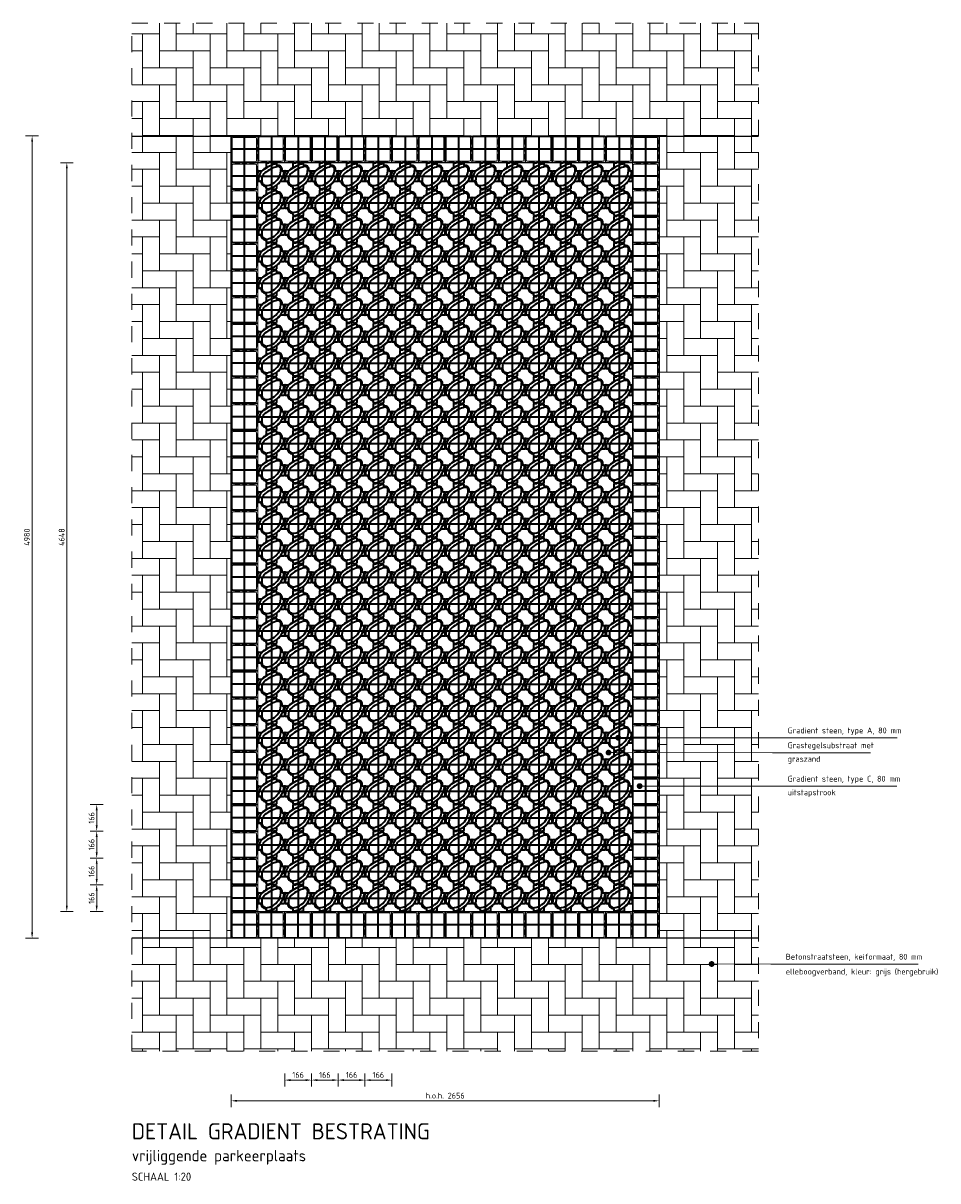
# Model space of a CAD drawing. Header units: metres. Extents: x 97967 to 197304, y 436003 to 872588.
# Tile 11 of 15: x 98644.34 to 98650.02, y 436294.75 to 436301.94. Entities that reach past the tile are written whole.
import ezdxf

# ---------------------------------------------------------------- set-up
doc = ezdxf.new("R2010")
doc.units = ezdxf.units.M
doc.linetypes.add('ZZ-AFBREEK-SO', pattern=[7, 4, -1, 1, -1])
doc.layers.add('B-WE-RI-HULPLIJN-GD', color=6, linetype='Continuous', lineweight=25, plot=False)
for name, color, linetype, lineweight in [('N-WE-VH-GRADIENT', 90, 'Continuous', 35), ('N-WE-VH-GRADIENT-A', 90, 'Continuous', 35), ('N-WE-VH-GRADIENT-C', 1, 'Continuous', 13), ('N-WE-VH-M-20', 7, 'Continuous', 18), ('N-WE-VH-OPENVERHARDING_BETONSTRAATSTEEN-A', 3, 'Continuous', 18), ('N-WE-VH-T18-20', 1, 'Continuous', 18), ('X-XX-AL-AFBREEKLIJN-G', 7, 'ZZ-AFBREEK-SO', 18), ('X-XX-AL-PROFIELBALK-T25-20', 7, 'Continuous', 25), ('X-XX-AL-PROFIELBALK-T35-20', 50, 'Continuous', 35), ('X-XX-AL-PROFIELBALK-T50-20', 130, 'Continuous', 50)]:
    doc.layers.add(name, color=color, linetype=linetype, lineweight=lineweight)
doc.layers.add('N-WE-VH-GRADIENT-S', color=7, linetype='Continuous')
doc.styles.add('NLCS-ISO-M20-T18', font='NLCS-ISO.ttf', dxfattribs={"height": 0.036})
doc.styles.add('NLCS-ISO-M20-T25', font='NLCS-ISO.ttf', dxfattribs={"height": 0.05})
doc.styles.add('NLCS-ISO-M20-T35', font='NLCS-ISO.ttf', dxfattribs={"height": 0.07})
doc.styles.add('NLCS-ISO-M20-T50', font='NLCS-ISO.ttf', dxfattribs={"height": 0.1})
doc.dimstyles.new('NLCS-M20-T18-PIJL_L2_H0', dxfattribs={"dimscale": 0.02, "dimtxt": 2.5, "dimasz": 1.8, "dimexe": 2, "dimexo": 2, "dimgap": 0.7, "dimtad": 1, "dimzin": 0, "dimdsep": 46, "dimtxsty": 'NLCS-ISO-M20-T18', "dimcen": 0, "dimdle": 2, "dimclrd": 256, "dimclre": 256, "dimclrt": 1, "dimadec": 0, "dimazin": 0, "dimtfac": 1, "dimtdec": 3, "dimtofl": 0, "dimtmove": 0, "dimatfit": 3, "dimfxl": 2, "dimfxlon": 1, "dimtfillclr": 256, "dimtolj": 1, "dimtzin": 0, "dimlwd": -1, "dimlwe": -1, "dimarcsym": 0})
doc.dimstyles.new('NLCS-M20-T18-PIJL_L3_H0', dxfattribs={"dimscale": 0.02, "dimtxt": 0.036, "dimasz": 1.8, "dimexe": 2, "dimexo": 2, "dimgap": 0.7, "dimtad": 1, "dimdec": 0, "dimlfac": 1000, "dimzin": 0, "dimdsep": 46, "dimtxsty": 'NLCS-ISO-M20-T18', "dimcen": 0, "dimdle": 2, "dimclrd": 256, "dimclre": 256, "dimclrt": 1, "dimadec": 0, "dimazin": 0, "dimtfac": 1, "dimtdec": 0, "dimtofl": 0, "dimtmove": 0, "dimatfit": 3, "dimfxl": 2, "dimfxlon": 1, "dimtfillclr": 256, "dimtolj": 1, "dimtzin": 0, "dimlwd": -1, "dimlwe": -1, "dimarcsym": 0})

# ---------------------------------------------------------------- blocks, each defined once
blk = doc.blocks.new('*U80')
at = {"layer": 'N-WE-VH-GRADIENT-C', "ltscale": 0.2}
blk.add_lwpolyline([(-0.0415, 0), (0.0415, 0)], dxfattribs=at)
blk = doc.blocks.new('*U81')
at = {"layer": 'N-WE-VH-GRADIENT-C', "color": 0, "linetype": 'ByBlock', "lineweight": -2, "transparency": 16777216}
for p in [(0, 4.648), (0, 4.482), (0, 4.316), (0, 4.15), (0, 3.984), (0, 3.818), (0, 3.652), (0, 3.486), (0, 3.32), (0, 3.154), (0, 2.988), (0, 2.822), (0, 2.656), (0, 2.49), (0, 2.324), (0, 2.158), (0, 1.992), (0, 1.826), (0, 1.66), (0, 1.494), (0, 1.328), (0, 1.162), (0, 0.996), (0, 0.83), (0, 0.664), (0, 0.498), (0, 0.332), (0, 0.166), (0, 0)]:
    blk.add_blockref('*U80', p, dxfattribs=at)
blk = doc.blocks.new('*U86')
at = {"layer": 'N-WE-VH-GRADIENT-C', "ltscale": 0.2}
blk.add_line((0, 0.083), (0, -0.083), dxfattribs=at)
blk = doc.blocks.new('*U87')
at = {"layer": 'N-WE-VH-GRADIENT-C', "color": 0, "linetype": 'ByBlock', "lineweight": -2, "transparency": 16777216}
for p in [(0, 0), (0.166, 0), (0.332, 0), (0.498, 0), (0.664, 0), (0.83, 0), (0.996, 0), (1.162, 0), (1.328, 0), (1.494, 0), (1.66, 0), (1.826, 0), (1.992, 0), (2.158, 0), (2.324, 0)]:
    blk.add_blockref('*U86', p, dxfattribs=at)
blk = doc.blocks.new('*D88')
at = {"layer": 'Defpoints', "color": 0, "ltscale": 0.2, "transparency": 16777216}
for p in [(98645.6307, 436296.2571), (98648.2867, 436296.2571), (98648.2867, 436295.2481)]:
    blk.add_point(p, dxfattribs=at)
at = {"layer": 'N-WE-VH-M-20', "ltscale": 0.2, "transparency": 16777216}
for p, q in [((98645.6307, 436295.2881), (98645.6307, 436295.2081)), ((98648.2867, 436295.2881), (98648.2867, 436295.2081)), ((98645.6667, 436295.2481), (98648.2507, 436295.2481))]:
    blk.add_line(p, q, dxfattribs=at)
for points in [[(98645.6667, 436295.2541), (98645.6667, 436295.2421), (98645.6307, 436295.2481)], [(98648.2507, 436295.2541), (98648.2507, 436295.2421), (98648.2867, 436295.2481)]]:
    blk.add_solid(points, dxfattribs=at)
at = {"layer": 'N-WE-VH-M-20', "color": 1, "ltscale": 0.2, "transparency": 16777216, "insert": (98646.9587, 436295.2802), "char_height": 0.036, "attachment_point": 5, "style": 'NLCS-ISO-M20-T18'}
blk.add_mtext('\\A1;h.o.h. 2656', dxfattribs=at)
blk = doc.blocks.new('*U84')
at = {"layer": 'N-WE-VH-GRADIENT-C', "ltscale": 0.2}
blk.add_lwpolyline([(-0.0415, 0), (0.0415, 0)], dxfattribs=at)
blk = doc.blocks.new('*U85')
at = {"layer": 'N-WE-VH-GRADIENT-C', "color": 0, "linetype": 'ByBlock', "lineweight": -2, "transparency": 16777216}
for p in [(0, 4.648), (0, 4.482), (0, 4.316), (0, 4.15), (0, 3.984), (0, 3.818), (0, 3.652), (0, 3.486), (0, 3.32), (0, 3.154), (0, 2.988), (0, 2.822), (0, 2.656), (0, 2.49), (0, 2.324), (0, 2.158), (0, 1.992), (0, 1.826), (0, 1.66), (0, 1.494), (0, 1.328), (0, 1.162), (0, 0.996), (0, 0.83), (0, 0.664), (0, 0.498), (0, 0.332), (0, 0.166), (0, 0)]:
    blk.add_blockref('*U84', p, dxfattribs=at)
blk = doc.blocks.new('*D89')
at = {"layer": 'Defpoints', "color": 0, "ltscale": 0.2, "transparency": 16777216}
for p in [(98645.0137, 436301.2371), (98644.3946, 436296.2571), (98645.0137, 436296.2571)]:
    blk.add_point(p, dxfattribs=at)
at = {"layer": 'N-WE-VH-M-20', "ltscale": 0.2, "transparency": 16777216}
for p, q in [((98644.4346, 436301.2371), (98644.3546, 436301.2371)), ((98644.3946, 436301.2011), (98644.3946, 436296.2931)), ((98644.4346, 436296.2571), (98644.3546, 436296.2571))]:
    blk.add_line(p, q, dxfattribs=at)
for points in [[(98644.3886, 436301.2011), (98644.4006, 436301.2011), (98644.3946, 436301.2371)], [(98644.3886, 436296.2931), (98644.4006, 436296.2931), (98644.3946, 436296.2571)]]:
    blk.add_solid(points, dxfattribs=at)
at = {"layer": 'N-WE-VH-M-20', "color": 1, "ltscale": 0.2, "transparency": 16777216, "insert": (98644.3626, 436298.7471), "char_height": 0.036, "attachment_point": 5, "rotation": 90, "style": 'NLCS-ISO-M20-T18'}
blk.add_mtext('\\A1;4980', dxfattribs=at)
blk = doc.blocks.new('*U82')
at = {"layer": 'N-WE-VH-GRADIENT-C', "ltscale": 0.2}
blk.add_line((0, 0.083), (0, -0.083), dxfattribs=at)
blk = doc.blocks.new('*U83')
at = {"layer": 'N-WE-VH-GRADIENT-C', "color": 0, "linetype": 'ByBlock', "lineweight": -2, "transparency": 16777216}
for p in [(0, 0), (0.166, 0), (0.332, 0), (0.498, 0), (0.664, 0), (0.83, 0), (0.996, 0), (1.162, 0), (1.328, 0), (1.494, 0), (1.66, 0), (1.826, 0), (1.992, 0), (2.158, 0), (2.324, 0)]:
    blk.add_blockref('*U82', p, dxfattribs=at)
blk = doc.blocks.new('*D90')
at = {"layer": 'Defpoints', "color": 0, "ltscale": 0.2, "transparency": 16777216}
for p in [(98645.9627, 436295.5571), (98646.1287, 436295.5571), (98646.1287, 436295.3767)]:
    blk.add_point(p, dxfattribs=at)
at = {"layer": 'N-WE-VH-M-20', "ltscale": 0.2, "transparency": 16777216}
for p, q in [((98645.9627, 436295.4167), (98645.9627, 436295.3367)), ((98646.1287, 436295.4167), (98646.1287, 436295.3367)), ((98645.9987, 436295.3767), (98646.0927, 436295.3767))]:
    blk.add_line(p, q, dxfattribs=at)
for points in [[(98645.9987, 436295.3827), (98645.9987, 436295.3707), (98645.9627, 436295.3767)], [(98646.0927, 436295.3827), (98646.0927, 436295.3707), (98646.1287, 436295.3767)]]:
    blk.add_solid(points, dxfattribs=at)
at = {"layer": 'N-WE-VH-M-20', "color": 1, "ltscale": 0.2, "transparency": 16777216, "insert": (98646.0457, 436295.4087), "char_height": 0.036, "attachment_point": 5, "style": 'NLCS-ISO-M20-T18'}
blk.add_mtext('\\A1;166', dxfattribs=at)
blk = doc.blocks.new('*D96')
at = {"layer": 'Defpoints', "color": 0, "ltscale": 0.2, "transparency": 16777216}
for p in [(98646.1287, 436295.5571), (98646.2947, 436295.5571), (98646.2947, 436295.3767)]:
    blk.add_point(p, dxfattribs=at)
at = {"layer": 'N-WE-VH-M-20', "ltscale": 0.2, "transparency": 16777216}
for p, q in [((98646.1287, 436295.4167), (98646.1287, 436295.3367)), ((98646.2947, 436295.4167), (98646.2947, 436295.3367)), ((98646.1647, 436295.3767), (98646.2587, 436295.3767))]:
    blk.add_line(p, q, dxfattribs=at)
for points in [[(98646.1647, 436295.3827), (98646.1647, 436295.3707), (98646.1287, 436295.3767)], [(98646.2587, 436295.3827), (98646.2587, 436295.3707), (98646.2947, 436295.3767)]]:
    blk.add_solid(points, dxfattribs=at)
at = {"layer": 'N-WE-VH-M-20', "color": 1, "ltscale": 0.2, "transparency": 16777216, "insert": (98646.2117, 436295.4087), "char_height": 0.036, "attachment_point": 5, "style": 'NLCS-ISO-M20-T18'}
blk.add_mtext('\\A1;166', dxfattribs=at)
blk = doc.blocks.new('*D97')
at = {"layer": 'Defpoints', "color": 0, "ltscale": 0.2, "transparency": 16777216}
for p in [(98646.2947, 436295.5571), (98646.4607, 436295.5571), (98646.4607, 436295.3767)]:
    blk.add_point(p, dxfattribs=at)
at = {"layer": 'N-WE-VH-M-20', "ltscale": 0.2, "transparency": 16777216}
for p, q in [((98646.2947, 436295.4167), (98646.2947, 436295.3367)), ((98646.4607, 436295.4167), (98646.4607, 436295.3367)), ((98646.3307, 436295.3767), (98646.4247, 436295.3767))]:
    blk.add_line(p, q, dxfattribs=at)
for points in [[(98646.3307, 436295.3827), (98646.3307, 436295.3707), (98646.2947, 436295.3767)], [(98646.4247, 436295.3827), (98646.4247, 436295.3707), (98646.4607, 436295.3767)]]:
    blk.add_solid(points, dxfattribs=at)
at = {"layer": 'N-WE-VH-M-20', "color": 1, "ltscale": 0.2, "transparency": 16777216, "insert": (98646.3777, 436295.4087), "char_height": 0.036, "attachment_point": 5, "style": 'NLCS-ISO-M20-T18'}
blk.add_mtext('\\A1;166', dxfattribs=at)
blk = doc.blocks.new('*D98')
at = {"layer": 'Defpoints', "color": 0, "ltscale": 0.2, "transparency": 16777216}
for p in [(98646.4607, 436295.5571), (98646.6267, 436295.5571), (98646.6267, 436295.3767)]:
    blk.add_point(p, dxfattribs=at)
at = {"layer": 'N-WE-VH-M-20', "ltscale": 0.2, "transparency": 16777216}
for p, q in [((98646.4607, 436295.4167), (98646.4607, 436295.3367)), ((98646.6267, 436295.4167), (98646.6267, 436295.3367)), ((98646.4967, 436295.3767), (98646.5907, 436295.3767))]:
    blk.add_line(p, q, dxfattribs=at)
for points in [[(98646.4967, 436295.3827), (98646.4967, 436295.3707), (98646.4607, 436295.3767)], [(98646.5907, 436295.3827), (98646.5907, 436295.3707), (98646.6267, 436295.3767)]]:
    blk.add_solid(points, dxfattribs=at)
at = {"layer": 'N-WE-VH-M-20', "color": 1, "ltscale": 0.2, "transparency": 16777216, "insert": (98646.5437, 436295.4087), "char_height": 0.036, "attachment_point": 5, "style": 'NLCS-ISO-M20-T18'}
blk.add_mtext('\\A1;166', dxfattribs=at)
blk = doc.blocks.new('*D91')
at = {"layer": 'Defpoints', "color": 0, "ltscale": 0.2, "transparency": 16777216}
for p in [(98644.6101, 436301.0711), (98645.0967, 436301.0711), (98645.0967, 436296.4231)]:
    blk.add_point(p, dxfattribs=at)
at = {"layer": 'N-WE-VH-M-20', "ltscale": 0.2, "transparency": 16777216}
for p, q in [((98644.6501, 436301.0711), (98644.5701, 436301.0711)), ((98644.6101, 436296.4591), (98644.6101, 436301.0351)), ((98644.6501, 436296.4231), (98644.5701, 436296.4231))]:
    blk.add_line(p, q, dxfattribs=at)
for points in [[(98644.6041, 436301.0351), (98644.6161, 436301.0351), (98644.6101, 436301.0711)], [(98644.6041, 436296.4591), (98644.6161, 436296.4591), (98644.6101, 436296.4231)]]:
    blk.add_solid(points, dxfattribs=at)
at = {"layer": 'N-WE-VH-M-20', "color": 1, "ltscale": 0.2, "transparency": 16777216, "insert": (98644.5781, 436298.7471), "char_height": 0.036, "attachment_point": 5, "rotation": 90, "style": 'NLCS-ISO-M20-T18'}
blk.add_mtext('\\A1;4648', dxfattribs=at)
blk = doc.blocks.new('*D95')
at = {"layer": 'Defpoints', "color": 0, "ltscale": 0.2, "transparency": 16777216}
for p in [(98644.7955, 436296.5891), (98644.9969, 436296.5891), (98644.9969, 436296.4231)]:
    blk.add_point(p, dxfattribs=at)
at = {"layer": 'N-WE-VH-M-20', "ltscale": 0.2, "transparency": 16777216}
for p, q in [((98644.8355, 436296.5891), (98644.7555, 436296.5891)), ((98644.7955, 436296.4591), (98644.7955, 436296.5531)), ((98644.8355, 436296.4231), (98644.7555, 436296.4231))]:
    blk.add_line(p, q, dxfattribs=at)
for points in [[(98644.7895, 436296.5531), (98644.8015, 436296.5531), (98644.7955, 436296.5891)], [(98644.7895, 436296.4591), (98644.8015, 436296.4591), (98644.7955, 436296.4231)]]:
    blk.add_solid(points, dxfattribs=at)
at = {"layer": 'N-WE-VH-M-20', "color": 1, "ltscale": 0.2, "transparency": 16777216, "insert": (98644.7635, 436296.5061), "char_height": 0.036, "attachment_point": 5, "rotation": 90, "style": 'NLCS-ISO-M20-T18'}
blk.add_mtext('\\A1;166', dxfattribs=at)
blk = doc.blocks.new('*D92')
at = {"layer": 'Defpoints', "color": 0, "ltscale": 0.2, "transparency": 16777216}
for p in [(98644.7955, 436296.7551), (98644.9969, 436296.7551), (98644.9969, 436296.5891)]:
    blk.add_point(p, dxfattribs=at)
at = {"layer": 'N-WE-VH-M-20', "ltscale": 0.2, "transparency": 16777216}
for p, q in [((98644.8355, 436296.7551), (98644.7555, 436296.7551)), ((98644.7955, 436296.6251), (98644.7955, 436296.7191)), ((98644.8355, 436296.5891), (98644.7555, 436296.5891))]:
    blk.add_line(p, q, dxfattribs=at)
for points in [[(98644.7895, 436296.7191), (98644.8015, 436296.7191), (98644.7955, 436296.7551)], [(98644.7895, 436296.6251), (98644.8015, 436296.6251), (98644.7955, 436296.5891)]]:
    blk.add_solid(points, dxfattribs=at)
at = {"layer": 'N-WE-VH-M-20', "color": 1, "ltscale": 0.2, "transparency": 16777216, "insert": (98644.7635, 436296.6721), "char_height": 0.036, "attachment_point": 5, "rotation": 90, "style": 'NLCS-ISO-M20-T18'}
blk.add_mtext('\\A1;166', dxfattribs=at)
blk = doc.blocks.new('*D93')
at = {"layer": 'Defpoints', "color": 0, "ltscale": 0.2, "transparency": 16777216}
for p in [(98644.7955, 436296.9211), (98644.9969, 436296.9211), (98644.9969, 436296.7551)]:
    blk.add_point(p, dxfattribs=at)
at = {"layer": 'N-WE-VH-M-20', "ltscale": 0.2, "transparency": 16777216}
for p, q in [((98644.8355, 436296.9211), (98644.7555, 436296.9211)), ((98644.7955, 436296.7911), (98644.7955, 436296.8851)), ((98644.8355, 436296.7551), (98644.7555, 436296.7551))]:
    blk.add_line(p, q, dxfattribs=at)
for points in [[(98644.7895, 436296.8851), (98644.8015, 436296.8851), (98644.7955, 436296.9211)], [(98644.7895, 436296.7911), (98644.8015, 436296.7911), (98644.7955, 436296.7551)]]:
    blk.add_solid(points, dxfattribs=at)
at = {"layer": 'N-WE-VH-M-20', "color": 1, "ltscale": 0.2, "transparency": 16777216, "insert": (98644.7635, 436296.8381), "char_height": 0.036, "attachment_point": 5, "rotation": 90, "style": 'NLCS-ISO-M20-T18'}
blk.add_mtext('\\A1;166', dxfattribs=at)
blk = doc.blocks.new('*D94')
at = {"layer": 'Defpoints', "color": 0, "ltscale": 0.2, "transparency": 16777216}
for p in [(98644.7955, 436297.0871), (98644.9969, 436297.0871), (98644.9969, 436296.9211)]:
    blk.add_point(p, dxfattribs=at)
at = {"layer": 'N-WE-VH-M-20', "ltscale": 0.2, "transparency": 16777216}
for p, q in [((98644.8355, 436297.0871), (98644.7555, 436297.0871)), ((98644.7955, 436296.9571), (98644.7955, 436297.0511)), ((98644.8355, 436296.9211), (98644.7555, 436296.9211))]:
    blk.add_line(p, q, dxfattribs=at)
for points in [[(98644.7895, 436297.0511), (98644.8015, 436297.0511), (98644.7955, 436297.0871)], [(98644.7895, 436296.9571), (98644.8015, 436296.9571), (98644.7955, 436296.9211)]]:
    blk.add_solid(points, dxfattribs=at)
at = {"layer": 'N-WE-VH-M-20', "color": 1, "ltscale": 0.2, "transparency": 16777216, "insert": (98644.7635, 436297.0041), "char_height": 0.036, "attachment_point": 5, "rotation": 90, "style": 'NLCS-ISO-M20-T18'}
blk.add_mtext('\\A1;166', dxfattribs=at)
blk = doc.blocks.new('Grad A V14')
at = {"layer": 'N-WE-VH-GRADIENT'}
for p, q in [((0, 88), (0, -77.5)), ((-88, 0), (77.5, 0))]:
    blk.add_line(p, q, dxfattribs=at)
at = {"layer": 'N-WE-VH-GRADIENT-A'}
for p, q in [((-32.2, 78), (-32.2, 55.1)), ((-27.2, 83), (-15.5, 83)), ((6.8, 88), (-6.8, 88)), ((15.5, 83), (27.2, 83)), ((26.6, 83), (18.4, 83)), ((32.2, 78), (32.2, 69)), ((-88, 6.8), (-88, -6.8)), ((-83, 15.5), (-83, 27.2)), ((-83, 26.6), (-83, 18.4)), ((-78, 32.2), (-61.2, 32.2)), ((69.9, 32.2), (78, 32.2)), ((77.5, -7.5), (77.5, 7.5)), ((79.7, 11.7), (80.7, 12.4)), ((83, 16.6), (83, 27.2)), ((83, 26.6), (83, 18.5)), ((-83, -27.2), (-83, -15.5)), ((-78, -32.2), (-69, -32.2)), ((-32.2, -68.3), (-32.2, -78)), ((32.2, -59.9), (32.2, -78)), ((59.9, -32.2), (78, -32.2)), ((80.7, -12.4), (79.7, -11.7)), ((83, -27.2), (83, -16.6)), ((-27.2, -83), (-16.6, -83)), ((-12.4, -80.7), (-11.7, -79.7)), ((-7.5, -77.5), (7.5, -77.5)), ((11.7, -79.7), (12.4, -80.7)), ((16.6, -83), (27.2, -83)), ((26.6, -83), (18.5, -83))]:
    blk.add_line(p, q, dxfattribs=at)
for centre, radius, start, end in [((86, -136.5), 221.3, 104.07776, 128.73198), ((-27.2, 78), 5.03, 90, 180), ((-28.7, 29.5), 51.9, 91.98504, 92.04054), ((-15.5, 88), 5.03, 270, 330), ((-6.8, 83), 5.03, 90, 150), ((6.8, 83), 5.03, 30, 90), ((15.5, 88), 5.03, 210, 270), ((27.2, 78), 5.03, 0, 90), ((-83, 6.8), 5.03, 120, 180), ((-88, 15.5), 5.03, 300, 0), ((-78, 27.2), 5.03, 90, 180), ((-7.6, -19.8), 71.7, 128.73198, 168.05761), ((-61.2, 37.2), 5.03, 270, 313.20835), ((-7.6, -19.8), 51.6, 128.73198, 168.05761), ((-7.6, -19.8), 73.3, 128.73198, 133.20835), ((86, -136.5), 222.8, 122.74637, 128.73198), ((86, -136.5), 201.2, 103.36715, 128.73198), ((-37.2, 55.1), 5.03, 302.74637, 0), ((-40.8, 40.7), 100.6, 306.5101, 1.68379), ((-40.8, 40.7), 120.8, 306.5101, 355.82259), ((37.2, 70.6), 5.03, 180, 282.54991), ((37.2, 69), 5.03, 180, 283.2753), ((43.3, 43.2), 23.1, 1.68379, 102.54991), ((43.3, 43.2), 21.5, 1.68379, 103.2753), ((43.3, 43.2), 16.5, 1.68379, 103.36715), ((-40.8, 40.7), 105.7, 358.20448, 1.68379), ((69.9, 37.2), 5.03, 178.20448, 270), ((-40.8, 40.7), 107.2, 358.22863, 1.68379), ((71.4, 37.2), 5.03, 178.22863, 270), ((82.5, 7.5), 5.03, 123.36701, 180), ((78, 27.2), 5.03, 0, 90), ((78, 16.6), 5.03, 303.36701, 0), ((-83, -6.8), 5.03, 180, 240), ((-88, -15.5), 5.03, 0, 60), ((-78, -27.2), 5.03, 180, 270), ((-29.5, -28.7), 51.9, 181.98504, 182.04054), ((23.6, -26.4), 103.6, 168.05761, 182.83734), ((-29.5, -28.7), 50.5, 181.98504, 183.57406), ((-70.5, -37.2), 5.03, 11.75453, 90), ((-69, -37.2), 5.03, 12.20018, 90), ((-29.5, -28.7), 36.9, 191.75453, 259.34796), ((-29.5, -28.7), 35.4, 192.20018, 258.94521), ((23.6, -26.4), 83.5, 168.05761, 182.83734), ((-29.5, -28.7), 30.3, 181.98504, 279.23802), ((-37.2, -68.3), 5.03, 0, 78.94521), ((-37.2, -69.9), 5.03, 0, 79.34796), ((-40.8, 40.7), 100.6, 279.23802, 306.5101), ((-40.8, 40.7), 120.8, 279.23802, 306.5101), ((37.2, -59.9), 5.03, 127.77975, 180), ((-40.8, 40.7), 122.3, 307.77975, 322.25892), ((59.9, -37.2), 5.03, 90, 142.25892), ((82.5, -7.5), 5.03, 180, 236.63299), ((78, -27.2), 5.03, 270, 0), ((78, -16.6), 5.03, 0, 56.63299), ((-27.2, -78), 5.03, 180, 270), ((-29.5, -28.7), 50.5, 267.05575, 279.23802), ((-16.6, -78), 5.03, 270, 326.63299), ((-7.5, -82.5), 5.03, 90, 146.63299), ((7.5, -82.5), 5.03, 33.36701, 90), ((16.6, -78), 5.03, 213.36701, 270), ((27.2, -78), 5.03, 270, 0)]:
    blk.add_arc(centre, radius, start, end, dxfattribs=at)
blk = doc.blocks.new('*U99')
at = {"layer": 'N-WE-VH-GRADIENT-S', "xscale": 0.001, "yscale": 0.001, "zscale": 0.001}
blk.add_blockref('Grad A V14', (0.0025, -0.0025), dxfattribs=at)
blk = doc.blocks.new('*U100')
at = {"layer": 'N-WE-VH-GRADIENT-A', "color": 0, "linetype": 'ByBlock', "lineweight": -2, "transparency": 16777216}
for p in [(0, 4.482), (0.166, 4.482), (0.332, 4.482), (0.498, 4.482), (0.664, 4.482), (0.83, 4.482), (0.996, 4.482), (1.162, 4.482), (1.328, 4.482), (1.494, 4.482), (1.66, 4.482), (1.826, 4.482), (1.992, 4.482), (2.158, 4.482), (0, 4.316), (0.166, 4.316), (0.332, 4.316), (0.498, 4.316), (0.664, 4.316), (0.83, 4.316), (0.996, 4.316), (1.162, 4.316), (1.328, 4.316), (1.494, 4.316), (1.66, 4.316), (1.826, 4.316), (1.992, 4.316), (2.158, 4.316), (0, 4.15), (0.166, 4.15), (0.332, 4.15), (0.498, 4.15), (0.664, 4.15), (0.83, 4.15), (0.996, 4.15), (1.162, 4.15), (1.328, 4.15), (1.494, 4.15), (1.66, 4.15), (1.826, 4.15), (1.992, 4.15), (2.158, 4.15), (0, 3.984), (0.166, 3.984), (0.332, 3.984), (0.498, 3.984), (0.664, 3.984), (0.83, 3.984), (0.996, 3.984), (1.162, 3.984), (1.328, 3.984), (1.494, 3.984), (1.66, 3.984), (1.826, 3.984), (1.992, 3.984), (2.158, 3.984), (0, 3.818), (0.166, 3.818), (0.332, 3.818), (0.498, 3.818), (0.664, 3.818), (0.83, 3.818), (0.996, 3.818), (1.162, 3.818), (1.328, 3.818), (1.494, 3.818), (1.66, 3.818), (1.826, 3.818), (1.992, 3.818), (2.158, 3.818), (0, 3.652), (0.166, 3.652), (0.332, 3.652), (0.498, 3.652), (0.664, 3.652), (0.83, 3.652), (0.996, 3.652), (1.162, 3.652), (1.328, 3.652), (1.494, 3.652), (1.66, 3.652), (1.826, 3.652), (1.992, 3.652), (2.158, 3.652), (0, 3.486), (0.166, 3.486), (0.332, 3.486), (0.498, 3.486), (0.664, 3.486), (0.83, 3.486), (0.996, 3.486), (1.162, 3.486), (1.328, 3.486), (1.494, 3.486), (1.66, 3.486), (1.826, 3.486), (1.992, 3.486), (2.158, 3.486), (0, 3.32), (0.166, 3.32), (0.332, 3.32), (0.498, 3.32), (0.664, 3.32), (0.83, 3.32), (0.996, 3.32), (1.162, 3.32), (1.328, 3.32), (1.494, 3.32), (1.66, 3.32), (1.826, 3.32), (1.992, 3.32), (2.158, 3.32), (0, 3.154), (0.166, 3.154), (0.332, 3.154), (0.498, 3.154), (0.664, 3.154), (0.83, 3.154), (0.996, 3.154), (1.162, 3.154), (1.328, 3.154), (1.494, 3.154), (1.66, 3.154), (1.826, 3.154), (1.992, 3.154), (2.158, 3.154), (0, 2.988), (0.166, 2.988), (0.332, 2.988), (0.498, 2.988), (0.664, 2.988), (0.83, 2.988), (0.996, 2.988), (1.162, 2.988), (1.328, 2.988), (1.494, 2.988), (1.66, 2.988), (1.826, 2.988), (1.992, 2.988), (2.158, 2.988), (0, 2.822), (0.166, 2.822), (0.332, 2.822), (0.498, 2.822), (0.664, 2.822), (0.83, 2.822), (0.996, 2.822), (1.162, 2.822), (1.328, 2.822), (1.494, 2.822), (1.66, 2.822), (1.826, 2.822), (1.992, 2.822), (2.158, 2.822), (0, 2.656), (0.166, 2.656), (0.332, 2.656), (0.498, 2.656), (0.664, 2.656), (0.83, 2.656), (0.996, 2.656), (1.162, 2.656), (1.328, 2.656), (1.494, 2.656), (1.66, 2.656), (1.826, 2.656), (1.992, 2.656), (2.158, 2.656), (0, 2.49), (0.166, 2.49), (0.332, 2.49), (0.498, 2.49), (0.664, 2.49), (0.83, 2.49), (0.996, 2.49), (1.162, 2.49), (1.328, 2.49), (1.494, 2.49), (1.66, 2.49), (1.826, 2.49), (1.992, 2.49), (2.158, 2.49), (0, 2.324), (0.166, 2.324), (0.332, 2.324), (0.498, 2.324), (0.664, 2.324), (0.83, 2.324), (0.996, 2.324), (1.162, 2.324), (1.328, 2.324), (1.494, 2.324), (1.66, 2.324), (1.826, 2.324), (1.992, 2.324), (2.158, 2.324), (0, 2.158), (0.166, 2.158), (0.332, 2.158), (0.498, 2.158), (0.664, 2.158), (0.83, 2.158), (0.996, 2.158), (1.162, 2.158), (1.328, 2.158), (1.494, 2.158), (1.66, 2.158), (1.826, 2.158), (1.992, 2.158), (2.158, 2.158), (0, 1.992), (0.166, 1.992), (0.332, 1.992), (0.498, 1.992), (0.664, 1.992), (0.83, 1.992), (0.996, 1.992), (1.162, 1.992), (1.328, 1.992), (1.494, 1.992), (1.66, 1.992), (1.826, 1.992), (1.992, 1.992), (2.158, 1.992), (0, 1.826), (0.166, 1.826), (0.332, 1.826), (0.498, 1.826), (0.664, 1.826), (0.83, 1.826), (0.996, 1.826), (1.162, 1.826), (1.328, 1.826), (1.494, 1.826), (1.66, 1.826), (1.826, 1.826), (1.992, 1.826), (2.158, 1.826), (0, 1.66), (0.166, 1.66), (0.332, 1.66), (0.498, 1.66), (0.664, 1.66), (0.83, 1.66), (0.996, 1.66), (1.162, 1.66), (1.328, 1.66), (1.494, 1.66), (1.66, 1.66), (1.826, 1.66), (1.992, 1.66), (2.158, 1.66), (0, 1.494), (0.166, 1.494), (0.332, 1.494), (0.498, 1.494), (0.664, 1.494), (0.83, 1.494), (0.996, 1.494), (1.162, 1.494), (1.328, 1.494), (1.494, 1.494), (1.66, 1.494), (1.826, 1.494), (1.992, 1.494), (2.158, 1.494), (0, 1.328), (0.166, 1.328), (0.332, 1.328), (0.498, 1.328), (0.664, 1.328), (0.83, 1.328), (0.996, 1.328), (1.162, 1.328), (1.328, 1.328), (1.494, 1.328), (1.66, 1.328), (1.826, 1.328), (1.992, 1.328), (2.158, 1.328), (0, 1.162), (0.166, 1.162), (0.332, 1.162), (0.498, 1.162), (0.664, 1.162), (0.83, 1.162), (0.996, 1.162), (1.162, 1.162), (1.328, 1.162), (1.494, 1.162), (1.66, 1.162), (1.826, 1.162), (1.992, 1.162), (2.158, 1.162), (0, 0.996), (0.166, 0.996), (0.332, 0.996), (0.498, 0.996), (0.664, 0.996), (0.83, 0.996), (0.996, 0.996), (1.162, 0.996), (1.328, 0.996), (1.494, 0.996), (1.66, 0.996), (1.826, 0.996), (1.992, 0.996), (2.158, 0.996), (0, 0.83), (0.166, 0.83), (0.332, 0.83), (0.498, 0.83), (0.664, 0.83), (0.83, 0.83), (0.996, 0.83), (1.162, 0.83), (1.328, 0.83), (1.494, 0.83), (1.66, 0.83), (1.826, 0.83), (1.992, 0.83), (2.158, 0.83), (0, 0.664), (0.166, 0.664), (0.332, 0.664), (0.498, 0.664), (0.664, 0.664), (0.83, 0.664), (0.996, 0.664), (1.162, 0.664), (1.328, 0.664), (1.494, 0.664), (1.66, 0.664), (1.826, 0.664), (1.992, 0.664), (2.158, 0.664), (0, 0.498), (0.166, 0.498), (0.332, 0.498), (0.498, 0.498), (0.664, 0.498), (0.83, 0.498), (0.996, 0.498), (1.162, 0.498), (1.328, 0.498), (1.494, 0.498), (1.66, 0.498), (1.826, 0.498), (1.992, 0.498), (2.158, 0.498), (0, 0.332), (0.166, 0.332), (0.332, 0.332), (0.498, 0.332), (0.664, 0.332), (0.83, 0.332), (0.996, 0.332), (1.162, 0.332), (1.328, 0.332), (1.494, 0.332), (1.66, 0.332), (1.826, 0.332), (1.992, 0.332), (2.158, 0.332), (0, 0.166), (0.166, 0.166), (0.332, 0.166), (0.498, 0.166), (0.664, 0.166), (0.83, 0.166), (0.996, 0.166), (1.162, 0.166), (1.328, 0.166), (1.494, 0.166), (1.66, 0.166), (1.826, 0.166), (1.992, 0.166), (2.158, 0.166), (0, 0), (0.166, 0), (0.332, 0), (0.498, 0), (0.664, 0), (0.83, 0), (0.996, 0), (1.162, 0), (1.328, 0), (1.494, 0), (1.66, 0), (1.826, 0), (1.992, 0), (2.158, 0)]:
    blk.add_blockref('*U99', p, dxfattribs=at)
blk = doc.blocks.new('Grad C V14')
at = {"layer": 'N-WE-VH-GRADIENT'}
for p, q in [((0, -83), (0, 82.5)), ((83, 0), (-83, 0))]:
    blk.add_line(p, q, dxfattribs=at)
at = {"layer": 'N-WE-VH-GRADIENT-C'}
for p, q in [((-83, -78), (-83, 78)), ((-81.5, -76.5), (-81.5, 81.6)), ((-81.5, 81.5), (-60.2, 81.5)), ((-78, 83), (-63.8, 83)), ((-72.4, 73.9), (68.9, 73.9)), ((-54.8, 77.5), (-36.2, 77.5)), ((-30.8, 81.5), (-13, 81.5)), ((-16.6, 83), (-27.2, 83)), ((-11.7, 79.7), (-12.4, 80.7)), ((7.5, 77.5), (-7.5, 77.5)), ((11.7, 79.7), (12.4, 80.7)), ((30.8, 81.5), (13, 81.5)), ((16.6, 83), (27.2, 83)), ((54.8, 77.5), (36.2, 77.5)), ((78, 81.5), (60.1, 81.5)), ((78, 83), (62.9, 83)), ((81.5, 78), (81.5, 60.2)), ((83, 78), (83, 63.8)), ((-77.5, -72.4), (-77.5, 68.9)), ((73.9, 68.9), (73.9, -72.4)), ((77.5, 54.8), (77.5, 36.2)), ((77.5, -7.5), (77.5, 7.5)), ((79.7, 11.7), (80.7, 12.4)), ((81.5, 30.8), (81.5, 13)), ((83, 16.6), (83, 27.2)), ((77.5, -54.8), (77.5, -36.2)), ((79.7, -11.7), (80.7, -12.4)), ((81.5, -30.8), (81.5, -13)), ((81.5, -81.5), (81.5, -60.2)), ((83, -16.6), (83, -27.2)), ((83, -78), (83, -63.8)), ((78, -83), (-78, -83)), ((81.6, -81.5), (-76.5, -81.5)), ((68.9, -77.5), (-72.4, -77.5))]:
    blk.add_line(p, q, dxfattribs=at)
for centre, radius, start, end in [((-78, 78), 5.03, 90, 180), ((-72.4, 68.9), 5.03, 90, 180), ((-63.8, 78), 5.03, 26.74368, 90), ((-54.8, 82.5), 5.03, 206.74368, 270), ((-36.2, 82.5), 5.03, 270, 333.25632), ((-27.2, 78), 5.03, 90, 153.25632), ((-16.6, 78), 5.03, 33.36701, 90), ((-7.5, 82.5), 5.03, 213.36701, 270), ((7.5, 82.5), 5.03, 270, 326.63299), ((16.6, 78), 5.03, 90, 146.63299), ((27.2, 78), 5.03, 26.74368, 90), ((36.2, 82.5), 5.03, 206.74368, 270), ((54.8, 82.5), 5.03, 270, 333.25632), ((63.8, 78), 5.03, 90, 153.25632), ((68.9, 68.9), 5.03, 0, 90), ((78, 78), 5.03, 0, 90), ((78, 78), 3.52, 0, 90), ((82.5, 54.8), 5.03, 116.74368, 180), ((82.5, 36.2), 5.03, 180, 243.25632), ((82.5, 7.5), 5.03, 123.36701, 180), ((78, 63.8), 5.03, 296.74368, 0), ((78, 27.2), 5.03, 0, 63.25632), ((78, 16.6), 5.03, 303.36701, 0), ((82.5, -7.5), 5.03, 180, 236.63299), ((82.5, -36.2), 5.03, 116.74368, 180), ((82.5, -54.8), 5.03, 180, 243.25632), ((78, -27.2), 5.03, 296.74368, 0), ((78, -63.8), 5.03, 0, 63.25632), ((78, -16.6), 5.03, 0, 56.63299), ((-78, -78), 5.03, 180, 270), ((-76.5, -76.5), 5.03, 180, 270), ((-72.4, -72.4), 5.03, 180, 270), ((68.9, -72.4), 5.03, 270, 0), ((78, -78), 5.03, 270, 0)]:
    blk.add_arc(centre, radius, start, end, dxfattribs=at)
blk = doc.blocks.new('*U101')
at = {"layer": 'N-WE-VH-GRADIENT-S', "xscale": 0.001, "yscale": 0.001, "zscale": 0.001}
blk.add_blockref('Grad C V14', (0, 0), dxfattribs=at)
blk = doc.blocks.new('*U102')
at = {"layer": 'N-WE-VH-GRADIENT-S', "color": 0, "linetype": 'ByBlock', "lineweight": -2, "transparency": 16777216}
for p in [(0, 0), (0.166, 0), (0.332, 0), (0.498, 0), (0.664, 0), (0.83, 0), (0.996, 0), (1.162, 0), (1.328, 0), (1.494, 0), (1.66, 0), (1.826, 0), (1.992, 0), (2.158, 0)]:
    blk.add_blockref('*U101', p, dxfattribs=at)
blk = doc.blocks.new('*U103')
at = {"layer": 'N-WE-VH-GRADIENT-S', "xscale": 0.001, "yscale": 0.001, "zscale": 0.001}
blk.add_blockref('Grad C V14', (0, 0), dxfattribs=at)
blk = doc.blocks.new('*U104')
at = {"layer": 'N-WE-VH-GRADIENT-S', "color": 0, "linetype": 'ByBlock', "lineweight": -2, "transparency": 16777216}
for p in [(0, 4.814), (0, 4.648), (0, 4.482), (0, 4.316), (0, 4.15), (0, 3.984), (0, 3.818), (0, 3.652), (0, 3.486), (0, 3.32), (0, 3.154), (0, 2.988), (0, 2.822), (0, 2.656), (0, 2.49), (0, 2.324), (0, 2.158), (0, 1.992), (0, 1.826), (0, 1.66), (0, 1.494), (0, 1.328), (0, 1.162), (0, 0.996), (0, 0.83), (0, 0.664), (0, 0.498), (0, 0.332), (0, 0.166), (0, 0)]:
    blk.add_blockref('*U103', p, dxfattribs=at)
blk = doc.blocks.new('*U105')
at = {"layer": 'N-WE-VH-GRADIENT-S', "xscale": 0.001, "yscale": 0.001, "zscale": 0.001}
blk.add_blockref('Grad C V14', (0, 0), dxfattribs=at)
blk = doc.blocks.new('*U106')
at = {"layer": 'N-WE-VH-GRADIENT-S', "color": 0, "linetype": 'ByBlock', "lineweight": -2, "transparency": 16777216}
for p in [(0, 4.814), (0, 4.648), (0, 4.482), (0, 4.316), (0, 4.15), (0, 3.984), (0, 3.818), (0, 3.652), (0, 3.486), (0, 3.32), (0, 3.154), (0, 2.988), (0, 2.822), (0, 2.656), (0, 2.49), (0, 2.324), (0, 2.158), (0, 1.992), (0, 1.826), (0, 1.66), (0, 1.494), (0, 1.328), (0, 1.162), (0, 0.996), (0, 0.83), (0, 0.664), (0, 0.498), (0, 0.332), (0, 0.166), (0, 0)]:
    blk.add_blockref('*U105', p, dxfattribs=at)
blk = doc.blocks.new('*U107')
at = {"layer": 'N-WE-VH-GRADIENT-S', "xscale": 0.001, "yscale": 0.001, "zscale": 0.001}
blk.add_blockref('Grad C V14', (0, 0), dxfattribs=at)
blk = doc.blocks.new('*U108')
at = {"layer": 'N-WE-VH-GRADIENT-S', "color": 0, "linetype": 'ByBlock', "lineweight": -2, "transparency": 16777216}
for p in [(0, 0), (0.166, 0), (0.332, 0), (0.498, 0), (0.664, 0), (0.83, 0), (0.996, 0), (1.162, 0), (1.328, 0), (1.494, 0), (1.66, 0), (1.826, 0), (1.992, 0), (2.158, 0)]:
    blk.add_blockref('*U107', p, dxfattribs=at)

msp = doc.modelspace()

# ---------------------------------------------------------------- hatches: boundary and pattern name
at = {"layer": 'N-WE-VH-OPENVERHARDING_BETONSTRAATSTEEN-A', "ltscale": 0.2, "transparency": 33554687}
h = msp.add_hatch(dxfattribs=at)
h.set_pattern_fill('AVH-BSS_KEIFORMAAT_ELLEBOOG', color=3, pattern_type=2)
h.set_pattern_definition([(0, (98653.37427, 436293.15503), (0.105, 0.105), [0.315, -0.105]), (270, (98653.37427, 436293.36503), (0.105, 0.105), [0.315, -0.105])])
h.paths.add_polyline_path([(98648.9037, 436301.9371), (98645.0137, 436301.9371), (98645.0137, 436295.5571), (98648.9037, 436295.5571)])
h.paths.add_polyline_path([(98648.2867, 436301.2366), (98648.2867, 436296.2571), (98645.6307, 436296.2571), (98645.6307, 436301.2366)], flags=16)

# ---------------------------------------------------------------- linework, layer by layer
at = {"layer": 'B-WE-RI-HULPLIJN-GD', "ltscale": 0.2}
for p, q in [((98645.0137, 436301.2366), (98648.9037, 436301.2366)), ((98645.6307, 436296.2571), (98645.6307, 436301.2366)), ((98648.2867, 436301.2366), (98648.2867, 436296.2571)), ((98648.9037, 436296.2571), (98645.0137, 436296.2571))]:
    msp.add_line(p, q, dxfattribs=at)
at = {"layer": 'N-WE-VH-GRADIENT-C', "ltscale": 0.2}
for p, q in [((98645.7967, 436301.0711), (98648.1207, 436301.0711)), ((98648.1207, 436301.0711), (98648.1207, 436296.4231)), ((98645.7967, 436296.4231), (98648.1207, 436296.4231))]:
    msp.add_line(p, q, dxfattribs=at)
msp.add_lwpolyline([(98645.7967, 436301.2371), (98645.7967, 436296.4231)], dxfattribs=at)
at = {"layer": 'X-XX-AL-AFBREEKLIJN-G', "ltscale": 0.02}
for p, q in [((98645.0137, 436301.9371), (98648.9037, 436301.9371)), ((98645.0137, 436295.5571), (98645.0137, 436301.9371)), ((98648.9037, 436301.9371), (98648.9037, 436295.5571)), ((98648.9037, 436295.5571), (98645.0137, 436295.5571))]:
    msp.add_line(p, q, dxfattribs=at)

# ---------------------------------------------------------------- block references
at = {"layer": 'N-WE-VH-GRADIENT-A'}
msp.add_blockref('*U100', (98645.8772, 436296.5083), dxfattribs=at)
at = {"layer": 'N-WE-VH-GRADIENT-C'}
for name, p in [('*U83', (98645.7967, 436301.1541)), ('*U85', (98645.7552, 436296.4231)), ('*U81', (98648.1622, 436296.4231)), ('*U87', (98645.7967, 436296.3401))]:
    msp.add_blockref(name, p, dxfattribs=at)
at = {"layer": 'N-WE-VH-GRADIENT-S'}
for name, p in [('*U104', (98645.7137, 436296.3401)), ('*U106', (98648.2037, 436296.3401)), ('*U102', (98645.8797, 436296.3401))]:
    msp.add_blockref(name, p, dxfattribs=at)
at = {"layer": 'N-WE-VH-GRADIENT-S', "xscale": -1, "rotation": 180}
msp.add_blockref('*U108', (98645.8797, 436301.1541), dxfattribs=at)

# ---------------------------------------------------------------- texts
at = {"layer": 'N-WE-VH-T18-20', "ltscale": 0.2, "style": 'NLCS-ISO-M20-T18'}
for s, p in [('Gradient steen, type A, 80 mm', (98649.0846, 436297.529)), ('Grastegelsubstraat met', (98649.0846, 436297.4367)), ('graszand', (98649.0846, 436297.3522)), ('Gradient steen, type C, 80 mm', (98649.0846, 436297.2293)), ('uitstapstrook', (98649.0846, 436297.1445)), ('Betonstraatsteen, keiformaat, 80 mm', (98649.073, 436296.1245)), ('elleboogverband, kleur: grijs (hergebruik)', (98649.073, 436296.0322))]:
    msp.add_text(s, height=0.036, dxfattribs=at).set_placement(p)
at = {"layer": 'X-XX-AL-PROFIELBALK-T25-20', "ltscale": 0.2, "style": 'NLCS-ISO-M20-T25'}
msp.add_text('SCHAAL 1:20', height=0.05, dxfattribs=at).set_placement((98645.0137, 436294.7522))
at = {"layer": 'X-XX-AL-PROFIELBALK-T35-20', "ltscale": 0.2, "style": 'NLCS-ISO-M20-T35'}
msp.add_text('vrijliggende parkeerplaats', height=0.07, dxfattribs=at).set_placement((98645.0137, 436294.8728))
at = {"layer": 'X-XX-AL-PROFIELBALK-T50-20', "ltscale": 0.2, "style": 'NLCS-ISO-M20-T50'}
msp.add_text('DETAIL GRADIENT BESTRATING', height=0.1, dxfattribs=at).set_placement((98645.0137, 436295.0088))

# ---------------------------------------------------------------- dimensions: what is measured, and where the dimension line sits
at = {"layer": 'N-WE-VH-M-20', "ltscale": 0.2}
for base, p1, p2, picture, middle in [((98644.3946, 436296.2571), (98645.0137, 436301.2371), (98645.0137, 436296.2571), '*D89', (98644.3626, 436298.7471)), ((98644.6101, 436301.0711), (98645.0967, 436296.4231), (98645.0967, 436301.0711), '*D91', (98644.5781, 436298.7471)), ((98644.7955, 436296.5891), (98644.9969, 436296.4231), (98644.9969, 436296.5891), '*D95', (98644.7635, 436296.5061))]:
    dim = msp.add_linear_dim(base=base, p1=p1, p2=p2, angle=90, dimstyle='NLCS-M20-T18-PIJL_L3_H0', dxfattribs=at)
    dim.commit()
    dim.dimension.update_dxf_attribs({"geometry": picture, "text_midpoint": middle})
for base, p1, p2, picture, middle in [((98644.7955, 436297.0871), (98644.9969, 436296.9211), (98644.9969, 436297.0871), '*D94', (98644.7635, 436297.0041)), ((98644.7955, 436296.9211), (98644.9969, 436296.7551), (98644.9969, 436296.9211), '*D93', (98644.7635, 436296.8381)), ((98644.7955, 436296.7551), (98644.9969, 436296.5891), (98644.9969, 436296.7551), '*D92', (98644.7635, 436296.6721))]:
    dim = msp.add_linear_dim(base=base, p1=p1, p2=p2, angle=90, dimstyle='NLCS-M20-T18-PIJL_L3_H0', override={"dimtmove": 1}, dxfattribs=at)
    dim.commit()
    dim.dimension.update_dxf_attribs({"geometry": picture, "text_midpoint": middle})
dim = msp.add_linear_dim(base=(98648.2867, 436295.2481), p1=(98645.6307, 436296.2571), p2=(98648.2867, 436296.2571), text='h.o.h. 2656', dimstyle='NLCS-M20-T18-PIJL_L3_H0', dxfattribs=at)
dim.commit()
dim.dimension.update_dxf_attribs({"geometry": '*D88', "text_midpoint": (98646.9587, 436295.2802)})
dim = msp.add_linear_dim(base=(98646.1287, 436295.3767), p1=(98645.9627, 436295.5571), p2=(98646.1287, 436295.5571), dimstyle='NLCS-M20-T18-PIJL_L3_H0', dxfattribs=at)
dim.commit()
dim.dimension.update_dxf_attribs({"geometry": '*D90', "text_midpoint": (98646.0457, 436295.4087)})
for base, p1, p2, picture, middle in [((98646.2947, 436295.3767), (98646.1287, 436295.5571), (98646.2947, 436295.5571), '*D96', (98646.2117, 436295.4087)), ((98646.4607, 436295.3767), (98646.2947, 436295.5571), (98646.4607, 436295.5571), '*D97', (98646.3777, 436295.4087)), ((98646.6267, 436295.3767), (98646.4607, 436295.5571), (98646.6267, 436295.5571), '*D98', (98646.5437, 436295.4087))]:
    dim = msp.add_linear_dim(base=base, p1=p1, p2=p2, dimstyle='NLCS-M20-T18-PIJL_L3_H0', override={"dimtmove": 1}, dxfattribs=at)
    dim.commit()
    dim.dimension.update_dxf_attribs({"geometry": picture, "text_midpoint": middle})

# ---------------------------------------------------------------- leaders
for points in [[(98648.0324, 436297.5018), (98648.9912, 436297.5013), (98649.7645, 436297.5013)], [(98647.9726, 436297.4095), (98648.9912, 436297.409), (98649.5994, 436297.409)], [(98648.1659, 436297.2017), (98648.9912, 436297.2017), (98649.7623, 436297.2017)], [(98648.6127, 436296.0973), (98648.9796, 436296.0969), (98649.8944, 436296.0969)]]:
    msp.add_leader(points, dimstyle='NLCS-M20-T18-PIJL_L2_H0', override={"dimgap": 0.7, "dimtad": 0, "dimldrblk": 'Dot'}, dxfattribs=at)

doc.saveas('drawing.dxf')
